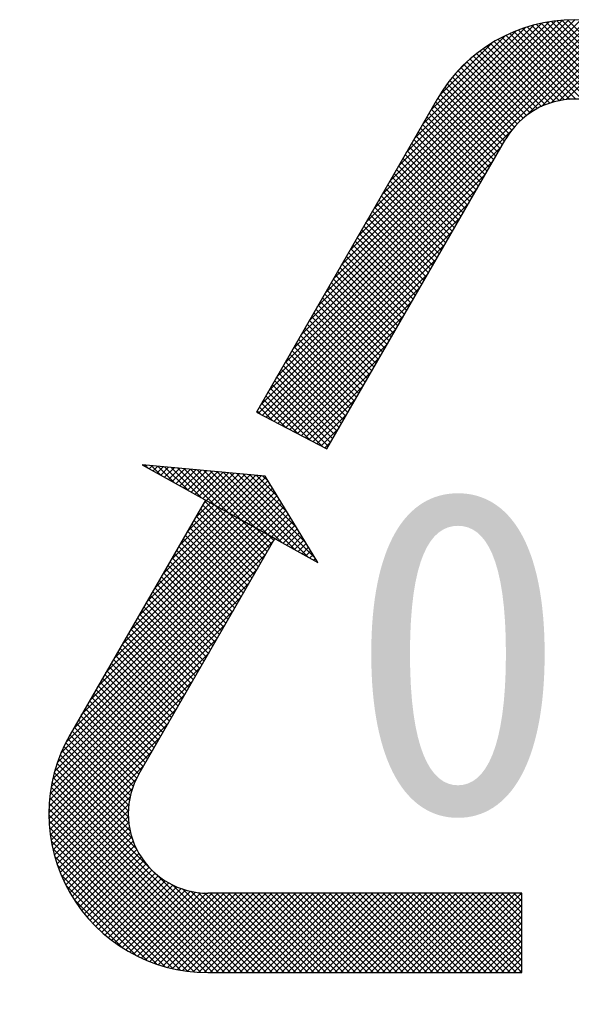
# Model space of a CAD drawing. Extents: x 641 to 1470, y 11 to 605.
# Tile 12 of 17: x 1265.18 to 1270.3, y 98.77 to 107.9. Entities that reach past the tile are written whole.
import ezdxf

# ---------------------------------------------------------------- set-up
doc = ezdxf.new("R2010")
doc.units = 0
doc.header["$MEASUREMENT"] = 0
doc.layers.get('0').update_dxf_attribs({"linetype": 'CONTINUOUS'})
doc.layers.add('M8-2', color=2, linetype='CONTINUOUS')
doc.layers.add('粗实线', color=2, linetype='CONTINUOUS', lineweight=35)
doc.styles.add('宋体', font='txt')

msp = doc.modelspace()

# ---------------------------------------------------------------- linework, layer by layer
at = {"color": 2, "linetype": 'Continuous'}
for p, q in [((1267.7858, 104.9735), (1270.6739, 107.8616)), ((1267.8612, 105.104), (1270.6276, 107.8704)), ((1267.9365, 105.2345), (1270.5807, 107.8787)), ((1268.0119, 105.365), (1270.5338, 107.887)), ((1268.0872, 105.4955), (1270.4856, 107.8939)), ((1268.1625, 105.626), (1270.4334, 107.8969)), ((1268.2379, 105.7565), (1270.3813, 107.8999)), ((1268.3132, 105.887), (1270.3292, 107.903)), ((1268.3886, 106.0175), (1270.2707, 107.8997)), ((1268.4639, 106.148), (1270.2122, 107.8963)), ((1268.5393, 106.2785), (1270.1531, 107.8924)), ((1268.6146, 106.409), (1270.0862, 107.8806)), ((1268.6899, 106.5395), (1270.0192, 107.8687)), ((1268.7653, 106.67), (1269.9459, 107.8506)), ((1269.8802, 107.0127), (1270.7163, 107.8489)), ((1269.8891, 107.8336), (1270.6169, 107.1058)), ((1269.9315, 107.8463), (1270.7329, 107.0449)), ((1269.974, 107.859), (1272.8858, 104.9472)), ((1270.0194, 107.8688), (1272.8104, 105.0777)), ((1270.0199, 107.0973), (1270.7588, 107.8362)), ((1270.0663, 107.8771), (1272.7351, 105.2082)), ((1270.1132, 107.8853), (1272.6598, 105.3387)), ((1270.1604, 107.8933), (1272.5844, 105.4692)), ((1270.2125, 107.8963), (1272.5091, 105.5997)), ((1270.2646, 107.8993), (1272.4337, 105.7302)), ((1268.8406, 106.8005), (1269.8672, 107.827)), ((1268.916, 106.931), (1269.7802, 107.7952)), ((1268.9913, 107.0615), (1269.6832, 107.7534)), ((1269.6533, 107.7385), (1270.2325, 107.1592)), ((1269.6904, 107.7565), (1270.2835, 107.1634)), ((1269.729, 107.7731), (1270.3365, 107.1655)), ((1269.7675, 107.7897), (1270.3951, 107.1621)), ((1269.806, 107.8064), (1270.4594, 107.153)), ((1269.8466, 107.8209), (1270.5313, 107.1362)), ((1270.1092, 107.1315), (1270.8012, 107.8235)), ((1270.1835, 107.1506), (1270.8426, 107.8097)), ((1270.2495, 107.1614), (1270.8812, 107.7931)), ((1269.0728, 107.1981), (1269.5584, 107.6837)), ((1269.5139, 107.6573), (1270.0576, 107.1136)), ((1269.5484, 107.6779), (1270.0981, 107.1282)), ((1269.5833, 107.6981), (1270.1406, 107.1409)), ((1269.6183, 107.7183), (1270.1856, 107.151)), ((1269.3874, 107.5631), (1269.9132, 107.0373)), ((1269.419, 107.5867), (1269.9471, 107.0586)), ((1269.4506, 107.6102), (1269.9821, 107.0788)), ((1269.4822, 107.6338), (1270.0191, 107.0969)), ((1269.2351, 107.4156), (1269.327, 107.5075)), ((1269.3016, 107.4835), (1269.8221, 106.963)), ((1269.3299, 107.5103), (1269.8504, 106.9898)), ((1269.3583, 107.537), (1269.8816, 107.0138)), ((1269.2209, 107.3987), (1269.7432, 106.8764)), ((1269.2461, 107.4287), (1269.7683, 106.9064)), ((1269.2732, 107.4567), (1269.7937, 106.9362)), ((1269.1455, 107.3087), (1269.6777, 106.7764)), ((1269.1706, 107.3387), (1269.6986, 106.8107)), ((1269.1957, 107.3687), (1269.7205, 106.844)), ((1269.0798, 107.2088), (1269.6172, 106.6715)), ((1269.1017, 107.2421), (1269.6374, 106.7065)), ((1269.1236, 107.2754), (1269.6576, 106.7414)), ((1269.0171, 107.1061), (1269.5566, 106.5666)), ((1269.0373, 107.1411), (1269.5768, 106.6016)), ((1269.0579, 107.1756), (1269.597, 106.6365)), ((1268.9767, 107.0362), (1269.5162, 106.4967)), ((1268.9969, 107.0712), (1269.5364, 106.5316)), ((1268.9161, 106.9313), (1269.4557, 106.3917)), ((1268.9363, 106.9663), (1269.4759, 106.4267)), ((1268.9565, 107.0012), (1269.4961, 106.4617)), ((1267.7105, 104.843), (1269.7395, 106.872)), ((1268.8556, 106.8264), (1269.3951, 106.2868)), ((1268.8758, 106.8614), (1269.4153, 106.3218)), ((1268.896, 106.8963), (1269.4355, 106.3568)), ((1268.8152, 106.7564), (1269.3547, 106.2169)), ((1268.8354, 106.7914), (1269.3749, 106.2519)), ((1267.6351, 104.7125), (1269.6487, 106.7261)), ((1268.7546, 106.6515), (1269.2942, 106.112)), ((1268.7748, 106.6865), (1269.3144, 106.147)), ((1268.795, 106.7215), (1269.3345, 106.1819)), ((1267.5598, 104.582), (1269.5734, 106.5956)), ((1268.7143, 106.5816), (1269.2538, 106.0421)), ((1268.7344, 106.6166), (1269.274, 106.077)), ((1267.4845, 104.4515), (1269.498, 106.4651)), ((1268.6537, 106.4767), (1269.1932, 105.9372)), ((1268.6739, 106.5117), (1269.2134, 105.9721)), ((1268.6941, 106.5466), (1269.2336, 106.0071)), ((1268.5931, 106.3718), (1269.1327, 105.8323)), ((1268.6133, 106.4068), (1269.1529, 105.8672)), ((1268.6335, 106.4417), (1269.173, 105.9022)), ((1267.4091, 104.321), (1269.4227, 106.3346)), ((1268.5528, 106.3019), (1269.0923, 105.7623)), ((1268.5729, 106.3368), (1269.1125, 105.7973)), ((1267.3948, 104.2515), (1269.3473, 106.2041)), ((1268.4922, 106.197), (1269.0317, 105.6574)), ((1268.5124, 106.2319), (1269.0519, 105.6924)), ((1268.5326, 106.2669), (1269.0721, 105.7274)), ((1268.4316, 106.0921), (1268.9712, 105.5525)), ((1268.4518, 106.127), (1268.9913, 105.5875)), ((1268.472, 106.162), (1269.0115, 105.6225)), ((1267.4311, 104.2327), (1269.272, 106.0736)), ((1268.3912, 106.0221), (1268.9308, 105.4826)), ((1268.4114, 106.0571), (1268.951, 105.5176)), ((1267.4673, 104.2138), (1269.1966, 105.9431)), ((1268.3307, 105.9172), (1268.8702, 105.3777)), ((1268.3509, 105.9522), (1268.8904, 105.4127)), ((1268.3711, 105.9872), (1268.9106, 105.4476)), ((1268.2903, 105.8473), (1268.8298, 105.3078)), ((1268.3105, 105.8823), (1268.85, 105.3427)), ((1267.5036, 104.1949), (1269.1213, 105.8126)), ((1268.2297, 105.7424), (1268.7693, 105.2029)), ((1268.2499, 105.7774), (1268.7895, 105.2378)), ((1268.2701, 105.8123), (1268.8097, 105.2728)), ((1267.5399, 104.176), (1269.046, 105.6821)), ((1268.1692, 105.6375), (1268.7087, 105.098)), ((1268.1894, 105.6725), (1268.7289, 105.1329)), ((1268.2096, 105.7074), (1268.7491, 105.1679)), ((1267.5762, 104.1572), (1268.9706, 105.5516)), ((1268.1288, 105.5676), (1268.6683, 105.028)), ((1268.149, 105.6025), (1268.6885, 105.063)), ((1268.0682, 105.4627), (1268.6078, 104.9231)), ((1268.0884, 105.4976), (1268.628, 104.9581)), ((1268.1086, 105.5326), (1268.6481, 104.9931)), ((1267.6124, 104.1383), (1268.8953, 105.4211)), ((1268.0279, 105.3927), (1268.5674, 104.8532)), ((1268.048, 105.4277), (1268.5876, 104.8882)), ((1267.6487, 104.1194), (1268.8199, 105.2906)), ((1267.9673, 105.2878), (1268.5068, 104.7483)), ((1267.9875, 105.3228), (1268.527, 104.7833)), ((1268.0077, 105.3578), (1268.5472, 104.8182)), ((1267.9067, 105.1829), (1268.4463, 104.6434)), ((1267.9269, 105.2179), (1268.4665, 104.6784)), ((1267.9471, 105.2529), (1268.4866, 104.7133)), ((1267.685, 104.1005), (1268.7446, 105.1601)), ((1267.8664, 105.113), (1268.4059, 104.5735)), ((1267.8865, 105.148), (1268.4261, 104.6084)), ((1267.7213, 104.0816), (1268.6692, 105.0296)), ((1267.8058, 105.0081), (1268.3453, 104.4686)), ((1267.826, 105.0431), (1268.3655, 104.5035)), ((1267.8462, 105.078), (1268.3857, 104.5385)), ((1267.7452, 104.9032), (1268.2848, 104.3637)), ((1267.7654, 104.9382), (1268.3049, 104.3986)), ((1267.7856, 104.9731), (1268.3251, 104.4336)), ((1267.7048, 104.8333), (1268.2444, 104.2937)), ((1267.725, 104.8682), (1268.2646, 104.3287)), ((1267.7576, 104.0628), (1268.5939, 104.8991)), ((1267.6443, 104.7284), (1268.1838, 104.1888)), ((1267.6645, 104.7633), (1268.204, 104.2238)), ((1267.6847, 104.7983), (1268.2242, 104.2588)), ((1267.7938, 104.0439), (1268.5186, 104.7686)), ((1267.6039, 104.6584), (1268.1434, 104.1189)), ((1267.6241, 104.6934), (1268.1636, 104.1539)), ((1267.8301, 104.025), (1268.4432, 104.6381)), ((1267.5433, 104.5535), (1268.0829, 104.014)), ((1267.5635, 104.5885), (1268.1031, 104.049)), ((1267.5837, 104.6235), (1268.1233, 104.0839)), ((1267.4828, 104.4486), (1267.9892, 103.9422)), ((1267.503, 104.4836), (1268.0425, 103.9441)), ((1267.5232, 104.5186), (1268.0627, 103.979)), ((1267.8664, 104.0061), (1268.3679, 104.5076)), ((1267.4424, 104.3787), (1267.7592, 104.0619)), ((1267.4626, 104.4137), (1267.8742, 104.0021)), ((1267.9027, 103.9873), (1268.2925, 104.3771)), ((1267.3818, 104.2738), (1267.4142, 104.2415)), ((1267.402, 104.3088), (1267.5292, 104.1816)), ((1267.4222, 104.3437), (1267.6442, 104.1218)), ((1267.9389, 103.9684), (1268.2172, 104.2466)), ((1267.9752, 103.9495), (1268.1418, 104.1161)), ((1268.0115, 103.9306), (1268.0665, 103.9856)), ((1266.3422, 103.7691), (1266.3686, 103.7427)), ((1266.3466, 103.7549), (1266.3592, 103.7675)), ((1266.3821, 103.7352), (1266.4097, 103.7628)), ((1266.403, 103.7634), (1266.4929, 103.6736)), ((1266.4175, 103.7155), (1266.4601, 103.7581)), ((1266.4529, 103.6958), (1266.5106, 103.7534)), ((1266.4638, 103.7578), (1266.6172, 103.6044)), ((1266.4884, 103.6761), (1266.561, 103.7487)), ((1266.5238, 103.6564), (1266.6115, 103.744)), ((1266.5246, 103.7521), (1266.7415, 103.5353)), ((1266.5593, 103.6366), (1266.662, 103.7393)), ((1266.5855, 103.7465), (1266.8658, 103.4661)), ((1266.5947, 103.6169), (1266.7124, 103.7346)), ((1266.6301, 103.5972), (1266.7629, 103.73)), ((1266.6463, 103.7408), (1266.9901, 103.397)), ((1266.6656, 103.5775), (1266.8133, 103.7253)), ((1266.701, 103.5578), (1266.8638, 103.7206)), ((1266.7071, 103.7351), (1267.1144, 103.3279)), ((1266.7365, 103.5381), (1266.9143, 103.7159)), ((1266.7679, 103.7295), (1267.2387, 103.2587)), ((1266.8287, 103.7238), (1267.363, 103.1896)), ((1266.8895, 103.7182), (1267.4873, 103.1204)), ((1266.7719, 103.5184), (1266.9647, 103.7112)), ((1266.8073, 103.4986), (1267.0152, 103.7065)), ((1266.8428, 103.4789), (1267.0656, 103.7018)), ((1266.8782, 103.4592), (1267.1161, 103.6971)), ((1266.9137, 103.4395), (1267.1666, 103.6924)), ((1266.9491, 103.4198), (1267.217, 103.6877)), ((1266.9503, 103.7125), (1267.6116, 103.0513)), ((1266.9845, 103.4001), (1267.2675, 103.683)), ((1267.0111, 103.7069), (1267.7359, 102.9821)), ((1267.02, 103.3804), (1267.318, 103.6783)), ((1267.0554, 103.3606), (1267.3684, 103.6736)), ((1267.072, 103.7012), (1267.8602, 102.913)), ((1267.0909, 103.3409), (1267.4189, 103.6689)), ((1267.1263, 103.3212), (1267.4616, 103.6565)), ((1267.1328, 103.6955), (1267.9186, 102.9097)), ((1267.1936, 103.6899), (1267.8316, 103.0519)), ((1267.2544, 103.6842), (1267.7446, 103.194)), ((1267.3152, 103.6786), (1267.6577, 103.3361)), ((1267.376, 103.6729), (1267.5707, 103.4782)), ((1267.4368, 103.6673), (1267.4838, 103.6203)), ((1267.1618, 103.3015), (1267.4825, 103.6223)), ((1267.1972, 103.2818), (1267.5035, 103.5881)), ((1267.2326, 103.2621), (1267.5244, 103.5539)), ((1267.2681, 103.2424), (1267.5454, 103.5196)), ((1267.3035, 103.2226), (1267.5663, 103.4854)), ((1267.339, 103.2029), (1267.5872, 103.4512)), ((1266.5803, 102.8855), (1267.0554, 103.3606)), ((1266.6557, 103.016), (1267.02, 103.3804)), ((1266.731, 103.1465), (1266.9845, 103.4001)), ((1266.8064, 103.277), (1266.9491, 103.4198)), ((1266.8569, 103.3647), (1267.3965, 102.8251)), ((1266.8771, 103.3996), (1267.4167, 102.8601)), ((1266.8817, 103.4075), (1266.9137, 103.4395)), ((1266.8973, 103.4346), (1267.4369, 102.8951)), ((1266.9901, 103.397), (1267.457, 102.93)), ((1267.3744, 103.1832), (1267.6082, 103.417)), ((1267.4098, 103.1635), (1267.6291, 103.3828)), ((1266.2036, 102.2331), (1267.2326, 103.2621)), ((1266.279, 102.3636), (1267.1972, 103.2818)), ((1266.3543, 102.4941), (1267.1618, 103.3015)), ((1266.4296, 102.6245), (1267.1263, 103.3212)), ((1266.505, 102.755), (1267.0909, 103.3409)), ((1266.7964, 103.2598), (1267.3359, 102.7202)), ((1266.8166, 103.2947), (1267.3561, 102.7552)), ((1266.8368, 103.3297), (1267.3763, 102.7902)), ((1267.1144, 103.3279), (1267.4772, 102.965)), ((1267.2387, 103.2587), (1267.4974, 103)), ((1267.4453, 103.1438), (1267.6501, 103.3486)), ((1267.4807, 103.1241), (1267.671, 103.3143)), ((1267.5162, 103.1044), (1267.6919, 103.2801)), ((1265.9022, 101.7111), (1267.3744, 103.1832)), ((1265.9776, 101.8416), (1267.339, 103.2029)), ((1266.0529, 101.9721), (1267.3035, 103.2226)), ((1266.1283, 102.1026), (1267.2681, 103.2424)), ((1266.756, 103.1898), (1267.2955, 102.6503)), ((1266.7762, 103.2248), (1267.3157, 102.6853)), ((1267.363, 103.1896), (1267.5176, 103.0349)), ((1267.5516, 103.0846), (1267.7129, 103.2459)), ((1267.587, 103.0649), (1267.7338, 103.2117)), ((1267.6225, 103.0452), (1267.7547, 103.1775)), ((1265.6132, 101.2013), (1267.5162, 103.1044)), ((1265.6762, 101.3196), (1267.4807, 103.1241)), ((1265.7516, 101.4501), (1267.4453, 103.1438)), ((1265.8269, 101.5806), (1267.4098, 103.1635)), ((1266.6954, 103.0849), (1267.235, 102.5454)), ((1266.7156, 103.1199), (1267.2552, 102.5804)), ((1266.7358, 103.1549), (1267.2754, 102.6153)), ((1267.4873, 103.1204), (1267.5378, 103.0699)), ((1267.6579, 103.0255), (1267.7757, 103.1433)), ((1267.6934, 103.0058), (1267.7966, 103.109)), ((1265.5633, 101.0964), (1267.5391, 103.0721)), ((1266.6551, 103.015), (1267.1946, 102.4755)), ((1266.6753, 103.05), (1267.2148, 102.5104)), ((1267.7288, 102.9861), (1267.8176, 103.0748)), ((1267.7642, 102.9664), (1267.8385, 103.0406)), ((1267.7997, 102.9466), (1267.8594, 103.0064)), ((1265.5317, 101.0096), (1267.4638, 102.9416)), ((1266.5945, 102.9101), (1267.134, 102.3706)), ((1266.6147, 102.9451), (1267.1542, 102.4055)), ((1266.6349, 102.98), (1267.1744, 102.4405)), ((1267.8351, 102.9269), (1267.8804, 102.9722)), ((1267.8706, 102.9072), (1267.9013, 102.938)), ((1267.906, 102.8875), (1267.9222, 102.9037)), ((1265.5057, 100.9285), (1267.3884, 102.8111)), ((1266.5339, 102.8052), (1267.0735, 102.2657)), ((1266.5541, 102.8402), (1267.0937, 102.3006)), ((1266.5743, 102.8751), (1267.1138, 102.3356)), ((1267.9414, 102.8678), (1267.9432, 102.8695)), ((1266.4936, 102.7353), (1267.0331, 102.1957)), ((1266.5137, 102.7702), (1267.0533, 102.2307)), ((1265.4886, 100.8562), (1267.3131, 102.6806)), ((1266.433, 102.6304), (1266.9725, 102.0908)), ((1266.4532, 102.6653), (1266.9927, 102.1258)), ((1266.4734, 102.7003), (1267.0129, 102.1608)), ((1265.4722, 100.7846), (1267.2377, 102.5501)), ((1266.3926, 102.5604), (1266.9322, 102.0209)), ((1266.4128, 102.5954), (1266.9523, 102.0558)), ((1266.3321, 102.4555), (1266.8716, 101.916)), ((1266.3522, 102.4905), (1266.8918, 101.9509)), ((1266.3724, 102.5255), (1266.912, 101.9859)), ((1265.4649, 100.7222), (1267.1624, 102.4196)), ((1266.2715, 102.3506), (1266.811, 101.8111)), ((1266.2917, 102.3856), (1266.8312, 101.846)), ((1266.3119, 102.4205), (1266.8514, 101.881)), ((1265.4576, 100.6597), (1267.087, 102.2891)), ((1266.2311, 102.2807), (1266.7706, 101.7411)), ((1266.2513, 102.3156), (1266.7908, 101.7761)), ((1266.1705, 102.1758), (1266.7101, 101.6362)), ((1266.1907, 102.2107), (1266.7303, 101.6712)), ((1266.2109, 102.2457), (1266.7505, 101.7062)), ((1265.4529, 100.5998), (1267.0117, 102.1587)), ((1266.11, 102.0709), (1266.6495, 101.5313)), ((1266.1302, 102.1058), (1266.6697, 101.5663)), ((1266.1504, 102.1408), (1266.6899, 101.6013)), ((1265.4529, 100.5447), (1266.9364, 102.0282)), ((1266.0696, 102.0009), (1266.6091, 101.4614)), ((1266.0898, 102.0359), (1266.6293, 101.4964)), ((1265.4529, 100.4895), (1266.861, 101.8977)), ((1266.009, 101.896), (1266.5486, 101.3565)), ((1266.0292, 101.931), (1266.5688, 101.3915)), ((1266.0494, 101.966), (1266.589, 101.4264)), ((1265.9687, 101.8261), (1266.5082, 101.2866)), ((1265.9889, 101.8611), (1266.5284, 101.3215)), ((1265.4543, 100.4358), (1266.7857, 101.7672)), ((1265.9081, 101.7212), (1266.4476, 101.1817)), ((1265.9283, 101.7562), (1266.4678, 101.2166)), ((1265.9485, 101.7911), (1266.488, 101.2516)), ((1265.46, 100.3864), (1266.7103, 101.6367)), ((1265.8475, 101.6163), (1266.3871, 101.0768)), ((1265.8677, 101.6513), (1266.4073, 101.1117)), ((1265.8879, 101.6862), (1266.4274, 101.1467)), ((1265.8072, 101.5464), (1266.3467, 101.0068)), ((1265.8273, 101.5813), (1266.3669, 101.0418)), ((1265.4658, 100.337), (1266.635, 101.5062)), ((1265.7466, 101.4415), (1266.2861, 100.9019)), ((1265.7668, 101.4764), (1266.3063, 100.9369)), ((1265.787, 101.5114), (1266.3265, 100.9719)), ((1265.4716, 100.2876), (1266.5596, 101.3757)), ((1265.7062, 101.3715), (1266.2493, 100.8285)), ((1265.7264, 101.4065), (1266.2677, 100.8652)), ((1265.6458, 101.2665), (1266.2086, 100.7037)), ((1265.6658, 101.3016), (1266.2195, 100.748)), ((1265.686, 101.3366), (1266.2342, 100.7884)), ((1265.4812, 100.242), (1266.4843, 101.2452)), ((1265.609, 101.193), (1266.1925, 100.6095)), ((1265.6274, 101.2297), (1266.1983, 100.6589)), ((1265.4917, 100.1974), (1266.4089, 101.1147)), ((1265.5571, 101.0794), (1266.1943, 100.4422)), ((1265.5721, 101.1196), (1266.1886, 100.503)), ((1265.5905, 101.1563), (1266.1886, 100.5582)), ((1265.5023, 100.1529), (1266.3336, 100.9842)), ((1265.5277, 100.9985), (1266.2265, 100.2997)), ((1265.5424, 101.0389), (1266.2056, 100.3757)), ((1265.5022, 100.9137), (1267.3565, 99.0594)), ((1265.513, 100.9581), (1266.2659, 100.2051)), ((1265.4811, 100.8245), (1267.2462, 99.0594)), ((1265.4917, 100.8691), (1267.3014, 99.0594)), ((1265.5131, 100.1085), (1266.2655, 100.861)), ((1265.4658, 100.7295), (1267.1359, 99.0594)), ((1265.4715, 100.7789), (1267.191, 99.0594)), ((1265.5278, 100.0681), (1266.2262, 100.7665)), ((1265.4542, 100.6307), (1267.0256, 99.0594)), ((1265.46, 100.6801), (1267.0807, 99.0594)), ((1265.5425, 100.0276), (1266.2055, 100.6906)), ((1265.5572, 99.9872), (1266.1942, 100.6242)), ((1265.4529, 100.577), (1266.9704, 99.0594)), ((1265.4529, 100.5218), (1266.9147, 99.06)), ((1265.5722, 99.947), (1266.1886, 100.5634)), ((1265.4529, 100.4666), (1266.8561, 99.0634)), ((1265.5907, 99.9103), (1266.1886, 100.5083)), ((1265.6091, 99.8736), (1266.1926, 100.457)), ((1265.4577, 100.4067), (1266.7976, 99.0668)), ((1265.465, 100.3442), (1266.737, 99.0722)), ((1265.6275, 99.8369), (1266.1983, 100.4076)), ((1265.646, 99.8001), (1266.2087, 100.3628)), ((1265.4723, 100.2818), (1266.67, 99.084)), ((1265.6675, 99.7665), (1266.2196, 100.3186)), ((1265.6894, 99.7332), (1266.2343, 100.2782)), ((1265.4887, 100.2102), (1266.603, 99.0958)), ((1265.7113, 99.7), (1266.2494, 100.2381)), ((1265.7332, 99.6667), (1266.2678, 100.2014)), ((1265.757, 99.6354), (1266.2863, 100.1647)), ((1265.5058, 100.1379), (1266.5276, 99.1162)), ((1265.7822, 99.6054), (1266.3082, 100.1314)), ((1265.8073, 99.5754), (1266.3301, 100.0981)), ((1265.8325, 99.5454), (1266.3547, 100.0677)), ((1265.532, 100.0566), (1266.4489, 99.1397)), ((1265.5635, 99.9699), (1266.3585, 99.1749)), ((1265.8583, 99.5161), (1266.3799, 100.0377)), ((1265.8867, 99.4893), (1266.4072, 100.0098)), ((1265.9151, 99.4626), (1266.4356, 99.9831)), ((1265.9435, 99.4358), (1266.4655, 99.9578)), ((1265.9719, 99.409), (1266.4971, 99.9343)), ((1266.0029, 99.3849), (1266.5297, 99.9117)), ((1266.0345, 99.3614), (1266.5647, 99.8915)), ((1265.6135, 99.8647), (1266.261, 99.2172)), ((1266.0661, 99.3378), (1266.6003, 99.8719)), ((1266.0978, 99.3143), (1266.6388, 99.8553)), ((1266.131, 99.2923), (1266.6778, 99.8392)), ((1266.1659, 99.2721), (1266.7203, 99.8265)), ((1266.2009, 99.252), (1266.7636, 99.8147)), ((1266.2359, 99.2318), (1266.8105, 99.8064)), ((1266.2716, 99.2124), (1266.8594, 99.8002)), ((1266.3102, 99.1958), (1266.9116, 99.7972)), ((1266.3487, 99.1791), (1266.966, 99.7964)), ((1266.3872, 99.1625), (1267.0211, 99.7964)), ((1266.4263, 99.1465), (1267.0763, 99.7964)), ((1266.4688, 99.1338), (1267.1314, 99.7964)), ((1266.5112, 99.121), (1267.1866, 99.7964)), ((1266.5537, 99.1083), (1267.2417, 99.7964)), ((1266.5973, 99.0969), (1267.2969, 99.7964)), ((1266.5982, 99.8728), (1267.4117, 99.0594)), ((1266.6442, 99.0886), (1267.3521, 99.7964)), ((1266.6909, 99.8353), (1267.4668, 99.0594)), ((1266.6911, 99.0803), (1267.4072, 99.7964)), ((1266.738, 99.072), (1267.4624, 99.7964)), ((1266.7674, 99.814), (1267.522, 99.0594)), ((1266.7884, 99.0673), (1267.5175, 99.7964)), ((1266.8343, 99.8022), (1267.5771, 99.0594)), ((1266.8405, 99.0643), (1267.5727, 99.7964)), ((1266.8927, 99.0612), (1267.6278, 99.7964)), ((1266.8935, 99.7982), (1267.6323, 99.0594)), ((1266.946, 99.0594), (1267.683, 99.7964)), ((1266.9504, 99.7964), (1267.6874, 99.0594)), ((1267.0011, 99.0594), (1267.7381, 99.7964)), ((1267.0056, 99.7964), (1267.7426, 99.0594)), ((1267.0563, 99.0594), (1267.7933, 99.7964)), ((1267.0607, 99.7964), (1267.7978, 99.0594)), ((1267.1114, 99.0594), (1267.8484, 99.7964)), ((1267.1159, 99.7964), (1267.8529, 99.0594)), ((1267.1666, 99.0594), (1267.9036, 99.7964)), ((1267.171, 99.7964), (1267.9081, 99.0594)), ((1267.2217, 99.0594), (1267.9588, 99.7964)), ((1267.2262, 99.7964), (1267.9632, 99.0594)), ((1267.2769, 99.0594), (1268.0139, 99.7964)), ((1267.2814, 99.7964), (1268.0184, 99.0594)), ((1267.332, 99.0594), (1268.0691, 99.7964)), ((1267.3365, 99.7964), (1268.0735, 99.0594)), ((1267.3872, 99.0594), (1268.1242, 99.7964)), ((1267.3917, 99.7964), (1268.1287, 99.0594)), ((1267.4424, 99.0594), (1268.1794, 99.7964)), ((1267.4468, 99.7964), (1268.1838, 99.0594)), ((1267.4975, 99.0594), (1268.2345, 99.7964)), ((1267.502, 99.7964), (1268.239, 99.0594)), ((1267.5527, 99.0594), (1268.2897, 99.7964)), ((1267.5571, 99.7964), (1268.2941, 99.0594)), ((1267.6078, 99.0594), (1268.3448, 99.7964)), ((1267.6123, 99.7964), (1268.3493, 99.0594)), ((1267.663, 99.0594), (1268.4, 99.7964)), ((1267.6674, 99.7964), (1268.4045, 99.0594)), ((1267.7181, 99.0594), (1268.4552, 99.7964)), ((1267.7226, 99.7964), (1268.4596, 99.0594)), ((1267.7733, 99.0594), (1268.5103, 99.7964)), ((1267.7778, 99.7964), (1268.5148, 99.0594)), ((1267.8284, 99.0594), (1268.5655, 99.7964)), ((1267.8329, 99.7964), (1268.5699, 99.0594)), ((1267.8836, 99.0594), (1268.6206, 99.7964)), ((1267.8881, 99.7964), (1268.6251, 99.0594)), ((1267.9388, 99.0594), (1268.6758, 99.7964)), ((1267.9432, 99.7964), (1268.6802, 99.0594)), ((1267.9939, 99.0594), (1268.7309, 99.7964)), ((1267.9984, 99.7964), (1268.7354, 99.0594)), ((1268.0491, 99.0594), (1268.7861, 99.7964)), ((1268.0535, 99.7964), (1268.7905, 99.0594)), ((1268.1042, 99.0594), (1268.8412, 99.7964)), ((1268.1087, 99.7964), (1268.8457, 99.0594)), ((1268.1594, 99.0594), (1268.8964, 99.7964)), ((1268.1638, 99.7964), (1268.9009, 99.0594)), ((1268.2145, 99.0594), (1268.9515, 99.7964)), ((1268.219, 99.7964), (1268.956, 99.0594)), ((1268.2697, 99.0594), (1269.0067, 99.7964)), ((1268.2741, 99.7964), (1269.0112, 99.0594)), ((1268.3248, 99.0594), (1269.0619, 99.7964)), ((1268.3293, 99.7964), (1269.0663, 99.0594)), ((1268.38, 99.0594), (1269.117, 99.7964)), ((1268.3845, 99.7964), (1269.1215, 99.0594)), ((1268.4352, 99.0594), (1269.1722, 99.7964)), ((1268.4396, 99.7964), (1269.1766, 99.0594)), ((1268.4903, 99.0594), (1269.2273, 99.7964)), ((1268.4948, 99.7964), (1269.2318, 99.0594)), ((1268.5455, 99.0594), (1269.2825, 99.7964)), ((1268.5499, 99.7964), (1269.2869, 99.0594)), ((1268.6006, 99.0594), (1269.3376, 99.7964)), ((1268.6051, 99.7964), (1269.3421, 99.0594)), ((1268.6558, 99.0594), (1269.3928, 99.7964)), ((1268.6602, 99.7964), (1269.3973, 99.0594)), ((1268.7109, 99.0594), (1269.4479, 99.7964)), ((1268.7154, 99.7964), (1269.4524, 99.0594)), ((1268.7661, 99.0594), (1269.5031, 99.7964)), ((1268.7705, 99.7964), (1269.5076, 99.0594)), ((1268.8212, 99.0594), (1269.5583, 99.7964)), ((1268.8257, 99.7964), (1269.5627, 99.0594)), ((1268.8764, 99.0594), (1269.6134, 99.7964)), ((1268.8809, 99.7964), (1269.6179, 99.0594)), ((1268.9315, 99.0594), (1269.6686, 99.7964)), ((1268.936, 99.7964), (1269.673, 99.0594)), ((1268.9867, 99.0594), (1269.7237, 99.7964)), ((1268.9912, 99.7964), (1269.7282, 99.0594)), ((1269.0419, 99.0594), (1269.7789, 99.7964)), ((1269.0463, 99.7964), (1269.7833, 99.0594)), ((1269.097, 99.0594), (1269.834, 99.7964)), ((1269.1015, 99.7964), (1269.8369, 99.061)), ((1269.1566, 99.7964), (1269.8369, 99.1162)), ((1269.2118, 99.7964), (1269.8369, 99.1713)), ((1269.2669, 99.7964), (1269.8369, 99.2265)), ((1269.3221, 99.7964), (1269.8369, 99.2816)), ((1269.3772, 99.7964), (1269.8369, 99.3368)), ((1269.4324, 99.7964), (1269.8369, 99.3919)), ((1269.4876, 99.7964), (1269.8369, 99.4471)), ((1269.5427, 99.7964), (1269.8369, 99.5023)), ((1269.5979, 99.7964), (1269.8369, 99.5574)), ((1269.653, 99.7964), (1269.8369, 99.6126)), ((1269.7082, 99.7964), (1269.8369, 99.6677)), ((1269.7633, 99.7964), (1269.8369, 99.7229)), ((1269.8185, 99.7964), (1269.8369, 99.778)), ((1265.6885, 99.7346), (1266.1305, 99.2926)), ((1269.1522, 99.0594), (1269.8369, 99.7441)), ((1269.2073, 99.0594), (1269.8369, 99.6889)), ((1269.2625, 99.0594), (1269.8369, 99.6338)), ((1269.3176, 99.0594), (1269.8369, 99.5786)), ((1269.3728, 99.0594), (1269.8369, 99.5235)), ((1269.4279, 99.0594), (1269.8369, 99.4683)), ((1269.4831, 99.0594), (1269.8369, 99.4132)), ((1269.5383, 99.0594), (1269.8369, 99.358)), ((1269.5934, 99.0594), (1269.8369, 99.3028)), ((1269.6486, 99.0594), (1269.8369, 99.2477)), ((1269.7037, 99.0594), (1269.8369, 99.1925)), ((1269.7589, 99.0594), (1269.8369, 99.1374)), ((1269.814, 99.0594), (1269.8369, 99.0822))]:
    msp.add_line(p, q, dxfattribs=at)
at = {"color": 7, "linetype": 'Continuous'}
for p, q in [((1269.0517, 107.166), (1267.375, 104.2619)), ((1268.0294, 103.9213), (1269.6899, 106.7975)), ((1267.375, 104.2619), (1268.0294, 103.9213)), ((1267.4561, 103.6655), (1266.317, 103.7714)), ((1266.317, 103.7714), (1267.9457, 102.8654)), ((1267.9457, 102.8654), (1267.4561, 103.6655)), ((1266.9034, 103.4452), (1265.6479, 101.2704)), ((1267.5476, 103.0869), (1266.9034, 103.4452)), ((1266.2861, 100.9019), (1267.5476, 103.0869)), ((1269.8369, 99.7964), (1266.9244, 99.7964)), ((1269.8369, 99.0594), (1269.8369, 99.7964)), ((1266.9244, 99.0594), (1269.8369, 99.0594))]:
    msp.add_line(p, q, dxfattribs=at)
for centre, radius, start, end in [((1270.3282, 106.429), 1.474, 30, 150), ((1270.3282, 106.429), 0.737, 30, 150), ((1266.9244, 100.5334), 1.474, 150, 270), ((1266.9244, 100.5334), 0.737, 150, 270)]:
    msp.add_arc(centre, radius, start, end, dxfattribs=at)

# ---------------------------------------------------------------- texts
at = {"layer": 'M8-2', "color": 2, "insert": (1232.8081, 94.2599), "char_height": 4, "width": 23.926243, "attachment_point": 7}
msp.add_mtext('{\\W0.83;\\C1;材质及回收标志示意图}', dxfattribs=at)
at = {"layer": '粗实线', "color": 2, "style": '宋体'}
msp.add_text('06', height=3, dxfattribs=at).set_placement((1268.2243, 100.5447))

doc.saveas('drawing.dxf')
